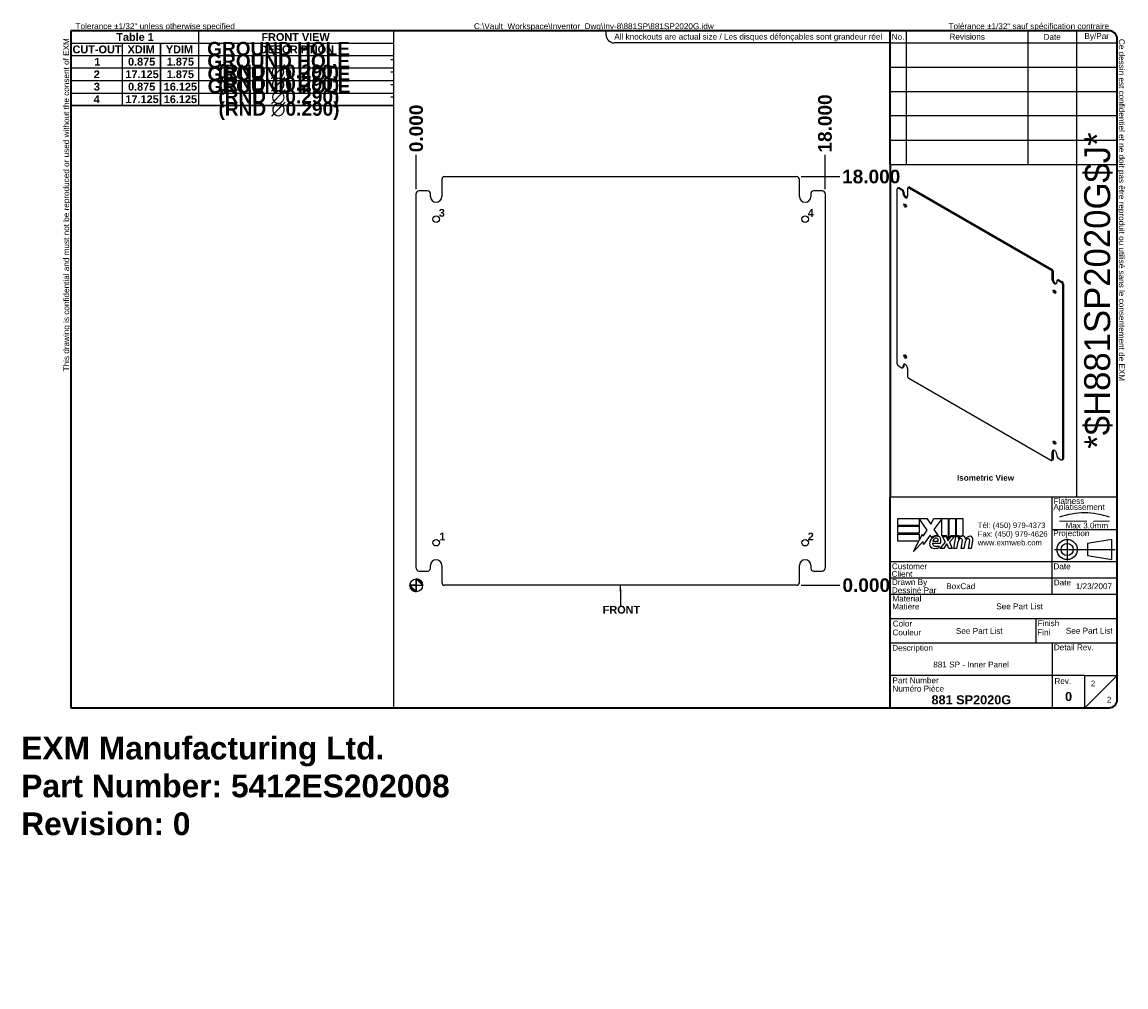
# Model space of a CAD drawing. Header units: inches. Extents: x 0 to 48.6, y -11 to 31.5.
import ezdxf
from ezdxf.enums import TextEntityAlignment as Align

# ---------------------------------------------------------------- set-up
doc = ezdxf.new("R2010")
doc.units = ezdxf.units.IN
doc.header["$LTSCALE"] = 5
doc.header["$MEASUREMENT"] = 0
doc.linetypes.add('CHAIN', pattern=[0.7087, 0.4724, -0.0591, 0.1181, -0.0591])
doc.linetypes.add('DASHED', pattern=[0.2067, 0.1654, -0.0413])
doc.layers.get('0').update_dxf_attribs({"lineweight": 25})
for name, color, linetype, lineweight in [('Centerline(ANSI)', 7, 'Continuous', 25), ('Dimensions(ANSI)', 7, 'Continuous', 25), ('Sketch Geometry(ANSI)', 7, 'Continuous', 25), ('Symbols(ANSI)', 7, 'Continuous', 25), ('Visible Edges(ANSI)', 7, 'Continuous', 25), ('Work Point(ANSI)', 7, 'Continuous', 25)]:
    doc.layers.add(name, color=color, linetype=linetype, lineweight=lineweight)
doc.styles.add('Current-ANSI', font='arial.ttf')
doc.styles.add('Dimension-ANSI', font='arialbd.ttf')
doc.styles.get("Standard").update_dxf_attribs({"font": 'arialbd.ttf'})
doc.styles.add('Text Style44', font='arialbd.ttf')
doc.styles.add('Text Style83', font='FRE3OF9X.TTF')
doc.dimstyles.new('INCH-ANSI', dxfattribs={"dimscale": 5, "dimtxt": 0.12, "dimasz": 0.098425, "dimexe": 0.04, "dimexo": 0.04, "dimgap": 0.031496, "dimtad": 0, "dimtih": 1, "dimtoh": 1, "dimdec": 3, "dimrnd": 1e-08, "dimzin": 0, "dimdsep": 46, "dimtxsty": 'Dimension-ANSI', "dimcen": 0.09, "dimdle": 0.312, "dimclrd": 179, "dimclre": 179, "dimclrt": 7, "dimadec": 1, "dimazin": 0, "dimtfac": 1, "dimtdec": 3, "dimtofl": 0, "dimtmove": 0, "dimatfit": 3, "dimfxl": 1, "dimtolj": 1, "dimtzin": 4, "dimlwd": 25, "dimlwe": 25, "dimarcsym": 0})
doc.dimstyles.new('INCH-ANSI-VERTICAL', dxfattribs={"dimscale": 5, "dimtxt": 0.12, "dimasz": 0.098425, "dimexe": 0.04, "dimexo": 0.04, "dimgap": 0.031496, "dimtad": 0, "dimtih": 1, "dimtoh": 1, "dimdec": 3, "dimrnd": 1e-08, "dimzin": 0, "dimdsep": 46, "dimtxsty": 'Dimension-ANSI', "dimcen": 0.09, "dimdle": 0.312, "dimclrd": 179, "dimclre": 179, "dimclrt": 7, "dimadec": 1, "dimazin": 0, "dimtfac": 1, "dimtdec": 3, "dimtofl": 0, "dimtmove": 0, "dimatfit": 3, "dimfxl": 1, "dimtolj": 1, "dimtzin": 4, "dimlwd": 25, "dimlwe": 25, "dimarcsym": 0})

# ---------------------------------------------------------------- blocks, each defined once
blk = doc.blocks.new('Origin Indicator Symbol1')
at = {"layer": 'Dimensions(ANSI)'}
h = blk.add_hatch(color=7, dxfattribs=at)
edge = h.paths.add_edge_path(flags=0)
edge.add_line((5.76, 2.243), (5.858, 2.144))
edge.add_arc((5.76, 2.144), 0.0984, 0, 90)
h = blk.add_hatch(color=7, dxfattribs=at)
edge = h.paths.add_edge_path(flags=0)
edge.add_line((5.76, 2.046), (5.661, 2.144))
edge.add_arc((5.76, 2.144), 0.0984, 180, 270)
at = {"layer": 'Dimensions(ANSI)', "color": 7, "linetype": 'Continuous'}
for p, q in [((5.76, 2.243), (5.858, 2.144)), ((5.76, 2.046), (5.661, 2.144))]:
    blk.add_line(p, q, dxfattribs=at)
at = {"layer": 'Dimensions(ANSI)', "color": 7, "linetype": 'Continuous', "flags": 128}
for points in [[(5.76, 2.144), (5.858, 2.144), (5.76, 2.243), (5.76, 2.144)], [(5.76, 2.144), (5.76, 2.243), (5.76, 2.046), (5.76, 2.144)], [(5.76, 2.144), (5.76, 2.046), (5.661, 2.144), (5.76, 2.144)], [(5.76, 2.144), (5.661, 2.144), (5.76, 2.144), (5.76, 2.144)]]:
    blk.add_lwpolyline(points, dxfattribs=at)
at = {"layer": 'Dimensions(ANSI)', "color": 7, "linetype": 'Continuous'}
blk.add_circle((5.76, 2.144), 0.0984, dxfattribs=at)
for start, end in [(0, 90), (180, 270)]:
    blk.add_arc((5.76, 2.144), 0.0984, start, end, dxfattribs=at)
at = {"layer": 'Dimensions(ANSI)', "color": 7}
for points in [[(5.76, 2.144), (5.858, 2.144), (5.76, 2.243), (5.76, 2.144)], [(5.76, 2.144), (5.76, 2.243), (5.76, 2.046), (5.76, 2.144)], [(5.76, 2.144), (5.76, 2.046), (5.661, 2.144), (5.76, 2.144)], [(5.76, 2.144), (5.661, 2.144), (5.76, 2.144)]]:
    blk.add_solid(points, dxfattribs=at)
blk = doc.blocks.new('Hole Table1')
at = {"layer": 'Symbols(ANSI)'}
for p, q in [((0.438, 9.541), (0.438, 10.692)), ((0.438, 10.692), (5.407, 10.692)), ((5.407, 10.692), (5.407, 9.541)), ((0.438, 10.501), (1.225, 10.501)), ((1.225, 10.501), (1.225, 10.311)), ((1.225, 10.501), (1.816, 10.501)), ((1.225, 10.501), (1.225, 10.311)), ((1.816, 10.501), (1.816, 10.311)), ((1.816, 10.501), (2.406, 10.501)), ((1.816, 10.501), (1.816, 10.311)), ((2.406, 10.501), (2.406, 10.311)), ((2.406, 10.501), (5.407, 10.501)), ((2.406, 10.501), (2.406, 10.311)), ((0.438, 10.311), (1.225, 10.311)), ((0.438, 10.311), (1.225, 10.311)), ((1.225, 10.311), (1.816, 10.311)), ((1.225, 10.311), (1.225, 10.119)), ((1.225, 10.311), (1.816, 10.311)), ((1.225, 10.311), (1.225, 10.119)), ((1.816, 10.311), (2.406, 10.311)), ((1.816, 10.311), (1.816, 10.119)), ((1.816, 10.311), (2.406, 10.311)), ((1.816, 10.311), (1.816, 10.119)), ((2.406, 10.311), (5.407, 10.311)), ((2.406, 10.311), (2.406, 10.119)), ((2.406, 10.311), (5.407, 10.311)), ((2.406, 10.311), (2.406, 10.119)), ((0.438, 10.119), (1.225, 10.119)), ((0.438, 10.119), (1.225, 10.119)), ((1.225, 10.119), (1.816, 10.119)), ((1.225, 10.119), (1.225, 9.926)), ((1.225, 10.119), (1.816, 10.119)), ((1.225, 10.119), (1.225, 9.926)), ((1.816, 10.119), (2.406, 10.119)), ((1.816, 10.119), (1.816, 9.926)), ((1.816, 10.119), (2.406, 10.119)), ((1.816, 10.119), (1.816, 9.926)), ((2.406, 10.119), (5.407, 10.119)), ((2.406, 10.119), (2.406, 9.926)), ((2.406, 10.119), (5.407, 10.119)), ((2.406, 10.119), (2.406, 9.926)), ((0.438, 9.926), (1.225, 9.926)), ((0.438, 9.926), (1.225, 9.926)), ((1.225, 9.926), (1.816, 9.926)), ((1.225, 9.926), (1.225, 9.733)), ((1.225, 9.926), (1.816, 9.926)), ((1.225, 9.926), (1.225, 9.733)), ((1.816, 9.926), (2.406, 9.926)), ((1.816, 9.926), (1.816, 9.733)), ((1.816, 9.926), (2.406, 9.926)), ((1.816, 9.926), (1.816, 9.733)), ((2.406, 9.926), (5.407, 9.926)), ((2.406, 9.926), (2.406, 9.733)), ((2.406, 9.926), (5.407, 9.926)), ((2.406, 9.926), (2.406, 9.733)), ((0.438, 9.733), (1.225, 9.733)), ((0.438, 9.733), (1.225, 9.733)), ((1.225, 9.733), (1.816, 9.733)), ((1.225, 9.733), (1.225, 9.541)), ((1.225, 9.733), (1.816, 9.733)), ((1.225, 9.733), (1.225, 9.541)), ((1.816, 9.733), (2.406, 9.733)), ((1.816, 9.733), (1.816, 9.541)), ((1.816, 9.733), (2.406, 9.733)), ((1.816, 9.733), (1.816, 9.541)), ((2.406, 9.733), (5.407, 9.733)), ((2.406, 9.733), (2.406, 9.541)), ((2.406, 9.733), (5.407, 9.733)), ((2.406, 9.733), (2.406, 9.541)), ((0.438, 9.541), (1.225, 9.541)), ((5.407, 9.541), (0.438, 9.541)), ((1.225, 9.541), (1.816, 9.541)), ((1.816, 9.541), (2.406, 9.541)), ((2.406, 9.541), (5.407, 9.541))]:
    blk.add_line(p, q, dxfattribs=at)
at = {"layer": 'Symbols(ANSI)', "color": 7, "char_height": 0.12, "attachment_point": 7, "line_spacing_factor": 0.25, "style": 'Dimension-ANSI'}
for s, insert in [('                                          FRONT VIEW', (1.418, 10.534)), ('CUT-OUT', (0.463, 10.344)), ('XDIM', (1.311, 10.346)), ('YDIM', (1.901, 10.346)), ('DESCRIPTION', (3.346, 10.344)), ('1', (0.799, 10.155)), ('0.875', (1.318, 10.154)), ('1.875', (1.915, 10.154)), ('-', (5.361, 10.204)), ('2', (0.79, 9.962)), ('17.125', (1.278, 9.961)), ('1.875', (1.915, 9.961)), ('-', (5.361, 10.011)), ('3', (0.792, 9.769)), ('0.875', (1.318, 9.769)), ('16.125', (1.869, 9.769)), ('-', (5.361, 9.818)), ('4', (0.788, 9.577)), ('17.125', (1.278, 9.576)), ('16.125', (1.869, 9.576)), ('-', (5.361, 9.626))]:
    blk.add_mtext(s, dxfattribs=dict(at, insert=insert))
blk = doc.blocks.new('Leader Text1')
at = {"layer": 'Symbols(ANSI)', "color": 7, "insert": (11.793, 7.824), "char_height": 0.12, "attachment_point": 7, "line_spacing_factor": 0.25, "style": 'Dimension-ANSI'}
blk.add_mtext('4', dxfattribs=at)
blk = doc.blocks.new('Leader Text2')
at = {"layer": 'Symbols(ANSI)', "color": 7, "insert": (6.116, 2.836), "char_height": 0.12, "attachment_point": 7, "line_spacing_factor": 0.25, "style": 'Dimension-ANSI'}
blk.add_mtext('1', dxfattribs=at)
blk = doc.blocks.new('Leader Text3')
at = {"layer": 'Symbols(ANSI)', "color": 7, "insert": (11.794, 2.836), "char_height": 0.12, "attachment_point": 7, "line_spacing_factor": 0.25, "style": 'Dimension-ANSI'}
blk.add_mtext('2', dxfattribs=at)
blk = doc.blocks.new('Leader Text4')
at = {"layer": 'Symbols(ANSI)', "color": 7, "insert": (6.108, 7.824), "char_height": 0.12, "attachment_point": 7, "line_spacing_factor": 0.25, "style": 'Dimension-ANSI'}
blk.add_mtext('3', dxfattribs=at)
blk = doc.blocks.new('Hole Table2')
at = {"layer": 'Symbols(ANSI)'}
for p, q in [((0.437, 9.541), (0.437, 10.692)), ((0.437, 10.692), (2.406, 10.692)), ((2.406, 10.692), (2.406, 9.541)), ((0.437, 10.501), (1.225, 10.501)), ((1.225, 10.501), (1.225, 10.311)), ((1.225, 10.501), (1.815, 10.501)), ((1.225, 10.501), (1.225, 10.311)), ((1.815, 10.501), (1.815, 10.311)), ((1.815, 10.501), (2.406, 10.501)), ((1.815, 10.501), (1.815, 10.311)), ((0.437, 10.311), (1.225, 10.311)), ((0.437, 10.311), (1.225, 10.311)), ((1.225, 10.311), (1.815, 10.311)), ((1.225, 10.311), (1.225, 10.119)), ((1.225, 10.311), (1.815, 10.311)), ((1.225, 10.311), (1.225, 10.119)), ((1.815, 10.311), (2.406, 10.311)), ((1.815, 10.311), (1.815, 10.119)), ((1.815, 10.311), (2.406, 10.311)), ((1.815, 10.311), (1.815, 10.119)), ((0.437, 10.119), (1.225, 10.119)), ((0.437, 10.119), (1.225, 10.119)), ((1.225, 10.119), (1.815, 10.119)), ((1.225, 10.119), (1.225, 9.926)), ((1.225, 10.119), (1.815, 10.119)), ((1.225, 10.119), (1.225, 9.926)), ((1.815, 10.119), (2.406, 10.119)), ((1.815, 10.119), (1.815, 9.926)), ((1.815, 10.119), (2.406, 10.119)), ((1.815, 10.119), (1.815, 9.926)), ((0.437, 9.926), (1.225, 9.926)), ((0.437, 9.926), (1.225, 9.926)), ((1.225, 9.926), (1.815, 9.926)), ((1.225, 9.926), (1.225, 9.733)), ((1.225, 9.926), (1.815, 9.926)), ((1.225, 9.926), (1.225, 9.733)), ((1.815, 9.926), (2.406, 9.926)), ((1.815, 9.926), (1.815, 9.733)), ((1.815, 9.926), (2.406, 9.926)), ((1.815, 9.926), (1.815, 9.733)), ((0.437, 9.733), (1.225, 9.733)), ((0.437, 9.733), (1.225, 9.733)), ((1.225, 9.733), (1.815, 9.733)), ((1.225, 9.733), (1.225, 9.541)), ((1.225, 9.733), (1.815, 9.733)), ((1.225, 9.733), (1.225, 9.541)), ((1.815, 9.733), (2.406, 9.733)), ((1.815, 9.733), (1.815, 9.541)), ((1.815, 9.733), (2.406, 9.733)), ((1.815, 9.733), (1.815, 9.541)), ((0.437, 9.541), (1.225, 9.541)), ((2.406, 9.541), (0.437, 9.541)), ((1.225, 9.541), (1.815, 9.541)), ((1.815, 9.541), (2.406, 9.541))]:
    blk.add_line(p, q, dxfattribs=at)
at = {"layer": 'Symbols(ANSI)', "color": 7, "char_height": 0.12, "attachment_point": 7, "line_spacing_factor": 0.25, "style": 'Dimension-ANSI'}
for s, insert in [('Table 1', (1.137, 10.535)), ('CUT-OUT', (0.462, 10.344)), ('XDIM', (1.311, 10.346)), ('YDIM', (1.901, 10.346)), ('1', (0.799, 10.155)), ('0.875', (1.318, 10.154)), ('1.875', (1.915, 10.154)), ('2', (0.789, 9.962)), ('17.125', (1.278, 9.961)), ('1.875', (1.915, 9.961)), ('3', (0.791, 9.769)), ('0.875', (1.318, 9.769)), ('16.125', (1.868, 9.769)), ('4', (0.788, 9.577)), ('17.125', (1.278, 9.576)), ('16.125', (1.868, 9.576))]:
    blk.add_mtext(s, dxfattribs=dict(at, insert=insert))
blk = doc.blocks.new('Leader Text5')
at = {"layer": 'Symbols(ANSI)', "color": 7, "insert": (11.793, 7.824), "char_height": 0.12, "attachment_point": 7, "line_spacing_factor": 0.25, "style": 'Dimension-ANSI'}
blk.add_mtext('4', dxfattribs=at)
blk = doc.blocks.new('Leader Text6')
at = {"layer": 'Symbols(ANSI)', "color": 7, "insert": (6.116, 2.836), "char_height": 0.12, "attachment_point": 7, "line_spacing_factor": 0.25, "style": 'Dimension-ANSI'}
blk.add_mtext('1', dxfattribs=at)
blk = doc.blocks.new('Leader Text7')
at = {"layer": 'Symbols(ANSI)', "color": 7, "insert": (11.794, 2.836), "char_height": 0.12, "attachment_point": 7, "line_spacing_factor": 0.25, "style": 'Dimension-ANSI'}
blk.add_mtext('2', dxfattribs=at)
blk = doc.blocks.new('Leader Text8')
at = {"layer": 'Symbols(ANSI)', "color": 7, "insert": (6.108, 7.824), "char_height": 0.12, "attachment_point": 7, "line_spacing_factor": 0.25, "style": 'Dimension-ANSI'}
blk.add_mtext('3', dxfattribs=at)
blk = doc.blocks.new('Datum Identifier4')
at = {"layer": 'Symbols(ANSI)', "color": 7, "linetype": 'Continuous', "lineweight": 25}
for p, q in [((8.91, 2.046), (8.91, 2.144)), ((8.91, 2.046), (8.91, 2.085)), ((8.91, 2.085), (8.91, 1.829))]:
    blk.add_line(p, q, dxfattribs=at)
at = {"layer": 'Symbols(ANSI)', "color": 7, "insert": (8.634, 1.705), "char_height": 0.12, "attachment_point": 7, "line_spacing_factor": 0.25, "style": 'Dimension-ANSI'}
blk.add_mtext('FRONT', dxfattribs=at)
blk = doc.blocks.new('*D20')
at = {"layer": 'Defpoints', "color": 0, "linetype": 'Continuous', "transparency": 16777216}
for p in [(17.394, 25.626), (17.394, 23.922), (17.394, 23.922)]:
    blk.add_point(p, dxfattribs=at)
at = {"layer": 'Dimensions(ANSI)', "color": 179, "linetype": 'Continuous', "lineweight": 25, "transparency": 16777216}
blk.add_line((17.394, 24.122), (17.394, 25.626), dxfattribs=at)
at = {"layer": 'Dimensions(ANSI)', "color": 7, "linetype": 'Continuous', "lineweight": 25, "transparency": 16777216, "insert": (17.394, 26.794), "char_height": 0.6, "attachment_point": 5, "rotation": 90, "style": 'Dimension-ANSI'}
blk.add_mtext('\\A1;0.000', dxfattribs=at)
blk = doc.blocks.new('*D21')
at = {"layer": 'Defpoints', "color": 0, "linetype": 'Continuous', "transparency": 16777216}
for p in [(35.394, 25.626), (17.394, 23.922), (35.394, 23.922)]:
    blk.add_point(p, dxfattribs=at)
at = {"layer": 'Dimensions(ANSI)', "color": 179, "linetype": 'Continuous', "lineweight": 25, "transparency": 16777216}
blk.add_line((35.394, 24.122), (35.394, 25.626), dxfattribs=at)
at = {"layer": 'Dimensions(ANSI)', "color": 7, "linetype": 'Continuous', "lineweight": 25, "transparency": 16777216, "insert": (35.394, 27.012), "char_height": 0.6, "attachment_point": 5, "rotation": 90, "style": 'Dimension-ANSI'}
blk.add_mtext('\\A1;18.000', dxfattribs=at)
blk = doc.blocks.new('*D22')
at = {"layer": 'Defpoints', "color": 0, "linetype": 'Continuous', "transparency": 16777216}
for p in [(34.144, 6.672), (34.144, 6.672), (36.042, 6.672)]:
    blk.add_point(p, dxfattribs=at)
at = {"layer": 'Dimensions(ANSI)', "color": 179, "linetype": 'Continuous', "lineweight": 25, "transparency": 16777216}
blk.add_line((34.344, 6.672), (36.042, 6.672), dxfattribs=at)
at = {"layer": 'Dimensions(ANSI)', "color": 7, "linetype": 'Continuous', "lineweight": 25, "transparency": 16777216, "insert": (37.21, 6.672), "char_height": 0.6, "attachment_point": 5, "style": 'Dimension-ANSI'}
blk.add_mtext('\\A1;0.000', dxfattribs=at)
blk = doc.blocks.new('*D23')
at = {"layer": 'Defpoints', "color": 0, "linetype": 'Continuous', "transparency": 16777216}
for p in [(34.144, 24.672), (36.042, 24.672), (34.144, 6.672)]:
    blk.add_point(p, dxfattribs=at)
at = {"layer": 'Dimensions(ANSI)', "color": 179, "linetype": 'Continuous', "lineweight": 25, "transparency": 16777216}
blk.add_line((34.344, 24.672), (36.042, 24.672), dxfattribs=at)
at = {"layer": 'Dimensions(ANSI)', "color": 7, "linetype": 'Continuous', "lineweight": 25, "transparency": 16777216, "insert": (37.428, 24.672), "char_height": 0.6, "attachment_point": 5, "style": 'Dimension-ANSI'}
blk.add_mtext('\\A1;18.000', dxfattribs=at)
blk = doc.blocks.new('Borders EXM - B (Inch) - B')
at = {"layer": 'Sketch Geometry(ANSI)', "linetype": 'Continuous', "lineweight": 35}
for p, q in [((16.438, 10.692), (0.437, 10.692)), ((0.437, 10.692), (0.437, 0.255)), ((16.562, 0.38), (16.562, 10.567)), ((0.437, 0.255), (16.438, 0.255))]:
    blk.add_line(p, q, dxfattribs=at)
at = {"layer": 'Sketch Geometry(ANSI)'}
for p, q in [((5.407, 10.692), (5.407, 0.255)), ((8.688, 10.63), (8.688, 10.692)), ((13.062, 10.692), (13.062, 10.505)), ((13.062, 10.505), (8.812, 10.505))]:
    blk.add_line(p, q, dxfattribs=at)
blk.add_arc((8.812, 10.63), 0.125, 180, 270, dxfattribs=at)
at = {"layer": 'Sketch Geometry(ANSI)', "linetype": 'Continuous', "lineweight": 35}
for centre, start, end in [((16.438, 10.567), 0, 90), ((16.438, 0.38), 270, 0)]:
    blk.add_arc(centre, 0.125, start, end, dxfattribs=at)
at = {"layer": 'Symbols(ANSI)', "color": 7, "char_height": 0.09, "style": 'Current-ANSI'}
for s, insert, attachment_point in [('Tolerance ±1/32" unless otherwise specified', (0.509, 10.692), 7), ('Tolérance ±1/32" sauf spécification contraire', (13.963, 10.692), 7), ('All knockouts are actual size / Les disques défonçables sont grandeur réel', (8.812, 10.647), 1)]:
    blk.add_mtext(s, dxfattribs=dict(at, insert=insert, attachment_point=attachment_point))
at = {"layer": 'Symbols(ANSI)', "color": 7, "char_height": 0.09, "attachment_point": 7, "style": 'Current-ANSI'}
for s, insert, rotation in [('This drawing is confidential and must not be reproduced or used without the consent of EXM', (0.437, 5.442), 90), ('Ce dessin est confidentiel et ne doit pas être reproduit ou utilisé sans le consentement de EXM', (16.562, 10.567), 270)]:
    blk.add_mtext(s, dxfattribs=dict(at, insert=insert, rotation=rotation))
at = {"layer": 'Symbols(ANSI)', "color": 7, "style": 'Current-ANSI'}
blk.add_attdef('FILENAME_AND_PATH_001', (6.649, 10.718), '', height=0.09, dxfattribs=at)
blk = doc.blocks.new('Title Blocks EXM - ANSI B')
for p, q in [((13.372, 3.063), (13.372, 3.17)), ((13.372, 3.17), (13.818, 3.17)), ((13.701, 3.063), (13.372, 3.063)), ((13.824, 2.989), (13.701, 3.168)), ((13.701, 3.168), (13.701, 3.063)), ((13.818, 3.17), (13.877, 3.083)), ((13.877, 3.083), (13.923, 3.17)), ((13.923, 3.17), (14.146, 3.17)), ((14.046, 3.166), (13.924, 3.002)), ((14.046, 2.9), (14.046, 3.166)), ((14.146, 3.17), (14.146, 2.842)), ((14.16, 3.17), (14.259, 3.17)), ((14.16, 2.866), (14.16, 3.17)), ((14.259, 3.17), (14.259, 2.9)), ((14.273, 3.17), (14.372, 3.17)), ((14.273, 2.9), (14.273, 3.17)), ((14.372, 3.17), (14.372, 2.905)), ((13.372, 3.049), (13.701, 3.049)), ((13.372, 2.942), (13.372, 3.049)), ((13.701, 2.942), (13.372, 2.942)), ((13.372, 2.82), (13.372, 2.927)), ((13.372, 2.927), (13.701, 2.927)), ((13.701, 3.049), (13.701, 2.942)), ((13.701, 2.831), (13.752, 2.929)), ((13.701, 2.927), (13.701, 2.831)), ((13.752, 2.929), (13.758, 2.895)), ((13.758, 2.895), (13.824, 2.989)), ((13.87, 2.914), (13.765, 2.768)), ((13.893, 2.876), (13.87, 2.914)), ((13.924, 3.002), (13.993, 2.903)), ((14.121, 2.9), (14.046, 2.9)), ((14.146, 2.842), (14.121, 2.9)), ((14.185, 2.9), (14.16, 2.866)), ((14.259, 2.9), (14.185, 2.9)), ((14.314, 2.9), (14.273, 2.9)), ((14.312, 2.88), (14.314, 2.9)), ((13.695, 2.82), (13.372, 2.82)), ((13.612, 2.661), (13.695, 2.82)), ((13.758, 2.815), (13.612, 2.661)), ((13.765, 2.768), (13.758, 2.815)), ((13.905, 2.788), (14.027, 2.788)), ((13.91, 2.818), (13.99, 2.818)), ((14.005, 2.718), (14.005, 2.748)), ((14.023, 2.709), (14.105, 2.802)), ((14.059, 2.891), (14.113, 2.891)), ((14.105, 2.802), (14.059, 2.891)), ((14.122, 2.774), (14.077, 2.709)), ((14.113, 2.891), (14.139, 2.83)), ((14.13, 2.774), (14.122, 2.774)), ((14.155, 2.709), (14.13, 2.774)), ((14.139, 2.83), (14.146, 2.83)), ((14.146, 2.83), (14.19, 2.891)), ((14.245, 2.891), (14.164, 2.803)), ((14.164, 2.803), (14.209, 2.709)), ((14.19, 2.891), (14.245, 2.891)), ((14.232, 2.709), (14.264, 2.891)), ((14.264, 2.891), (14.302, 2.891)), ((14.289, 2.784), (14.276, 2.709)), ((14.302, 2.891), (14.299, 2.859)), ((14.299, 2.859), (14.309, 2.859)), ((14.345, 2.709), (14.365, 2.824)), ((14.402, 2.784), (14.389, 2.709)), ((14.457, 2.709), (14.477, 2.824)), ((14.523, 2.823), (14.501, 2.709)), ((14.077, 2.709), (14.023, 2.709)), ((14.209, 2.709), (14.155, 2.709)), ((14.276, 2.709), (14.232, 2.709)), ((14.389, 2.709), (14.345, 2.709)), ((14.501, 2.709), (14.457, 2.709))]:
    blk.add_line(p, q)
for centre, radius, start, end in [((13.968, 2.796), 0.11, 77.079, 133.1785), ((13.968, 2.796), 0.0996, 80.4085, 134.1684), ((13.981, 2.843), 0.0507, 23.8445, 85.0802), ((14.376, 2.816), 0.08, 89.4776, 147.4114), ((14.37, 2.825), 0.08, 88.7952, 136.5849), ((14.377, 2.862), 0.0338, 16.9928, 89.4776), ((14.486, 2.814), 0.0819, 89.6788, 153.9508), ((14.487, 2.861), 0.035, 18.4748, 89.6788), ((13.991, 2.772), 0.133, 134.1684, 176.5646), ((13.925, 2.776), 0.0658, 176.5646, 261.5605), ((13.936, 2.779), 0.032, 163.5261, 244.6784), ((13.965, 2.811), 0.056, 109.3797, 172.9975), ((13.966, 2.842), 0.102, 244.6784, 292.5609), ((13.959, 2.83), 0.0365, 51.1652, 109.3797), ((13.962, 2.833), 0.0318, 331.4547, 51.1652), ((13.941, 2.826), 0.094, 336.1555, 23.8445), ((14.442, 2.757), 0.155, 147.5992, 170), ((14.346, 2.818), 0.042, 96.03, 147.5992), ((14.344, 2.839), 0.02, 23.5571, 96.03), ((14.325, 2.831), 0.041, 350, 23.5571), ((14.555, 2.759), 0.155, 148.5584, 170.8257), ((14.317, 2.844), 0.096, 3.6169, 16.9928), ((14.458, 2.818), 0.042, 96.1027, 147.6083), ((14.456, 2.839), 0.02, 23.5487, 96.1027), ((14.437, 2.831), 0.041, 349.9922, 23.5487), ((14.429, 2.842), 0.096, 349, 18.4748), ((13.945, 2.911), 0.202, 261.5605, 287.3343)]:
    blk.add_arc(centre, radius, start, end)
at = {"layer": 'Centerline(ANSI)', "linetype": 'DASHED', "lineweight": 18, "ltscale": 0.507983}
blk.add_line((15.861, 3.128), (16.632, 3.128), dxfattribs=at)
at = {"layer": 'Centerline(ANSI)', "linetype": 'CHAIN', "ltscale": 0.185148}
blk.add_line((15.979, 2.855), (15.979, 2.521), dxfattribs=at)
at = {"layer": 'Centerline(ANSI)', "linetype": 'CHAIN', "ltscale": 0.437897}
blk.add_line((15.786, 2.691), (16.717, 2.691), dxfattribs=at)
at = {"layer": 'Sketch Geometry(ANSI)'}
for p, q in [((13.25, 10.687), (16.625, 10.687)), ((13.5, 10.687), (13.5, 8.625)), ((15.375, 10.687), (15.375, 8.625)), ((16.125, 10.687), (16.125, 3.5)), ((16.75, 10.562), (16.75, 0.375)), ((13.25, 10.5), (16.75, 10.5)), ((13.25, 10.125), (16.75, 10.125)), ((13.25, 9.75), (16.75, 9.75)), ((16.75, 9.375), (13.25, 9.375)), ((13.25, 9), (16.75, 9)), ((16.75, 9), (16.75, 8.625)), ((13.25, 8.625), (16.75, 8.625)), ((16.75, 3.5), (13.25, 3.5)), ((15.75, 2), (15.75, 3.5)), ((15.75, 3), (16.75, 3)), ((16.669, 2.847), (16.294, 2.785)), ((16.294, 2.785), (16.294, 2.598)), ((16.669, 2.535), (16.669, 2.847)), ((16.294, 2.598), (16.669, 2.535)), ((16.75, 2.5), (13.25, 2.5)), ((16.75, 2.25), (13.25, 2.25)), ((16.75, 2), (13.25, 2)), ((13.25, 1.629), (16.75, 1.629)), ((15.499, 1.629), (15.499, 1.25)), ((13.25, 1.25), (16.75, 1.25)), ((15.75, 1.25), (15.75, 0.75)), ((15.75, 0.75), (13.25, 0.75)), ((16.25, 0.75), (15.75, 0.75)), ((15.75, 0.75), (15.75, 0.25)), ((16.25, 0.25), (16.25, 0.75)), ((16.25, 0.75), (16.75, 0.75)), ((16.25, 0.25), (16.75, 0.75)), ((16.625, 0.25), (13.25, 0.25))]:
    blk.add_line(p, q, dxfattribs=at)
at = {"layer": 'Sketch Geometry(ANSI)', "linetype": 'Continuous', "lineweight": 35}
for p, q in [((13.25, 8.625), (13.25, 10.687)), ((13.25, 8.625), (13.25, 3.5)), ((13.25, 0.25), (13.25, 3.5))]:
    blk.add_line(p, q, dxfattribs=at)
at = {"layer": 'Sketch Geometry(ANSI)'}
for radius in [0.156, 0.0935]:
    blk.add_circle((15.979, 2.691), radius, dxfattribs=at)
for centre, radius, start, end in [((16.625, 10.562), 0.125, 0, 90), ((16.247, 2.112), 1.143, 70.2973, 109.7027), ((16.625, 0.375), 0.125, 270, 0)]:
    blk.add_arc(centre, radius, start, end, dxfattribs=at)
at = {"layer": 'Symbols(ANSI)', "color": 7, "char_height": 0.09, "style": 'Current-ANSI'}
for s, insert, width, attachment_point in [('No.', (13.373, 10.595), 0.25039, 5), ('Revisions', (14.439, 10.596), 1.87331, 5), ('Date', (15.749, 10.593), 0.75135, 5), ('By/Par', (16.435, 10.594), 0.62202, 5), ('Date', (15.773, 2.136), 0.26554, 7), ('Rev.', (15.783, 0.618), 0.25854, 7)]:
    blk.add_mtext(s, dxfattribs=dict(at, insert=insert, width=width, attachment_point=attachment_point))
for s, insert, attachment_point in [('\\fArial|b1|i0;\\H0.0900;Isometric View', (14.281, 3.842), 1), ('Flatness', (15.77, 3.393), 7), ('Aplatissement', (15.768, 3.275), 7), ('Max 3.0mm', (15.954, 3.015), 7), ('Projection', (15.764, 2.87), 7), ('Client', (13.273, 2.269), 7), ('Customer', (13.278, 2.386), 7), ('Date', (15.768, 2.385), 7), ('Drawn By', (13.278, 2.117), 7), ('Dessiné Par', (13.278, 2.016), 7), ('Matière', (13.284, 1.766), 7), ('Material', (13.286, 1.889), 7), ('Color', (13.291, 1.503), 7), ('Finish', (15.523, 1.508), 7), ('Couleur', (13.287, 1.366), 7), ('Fini', (15.518, 1.37), 7), ('Description', (13.283, 1.103), 7), ('Detail Rev.', (15.774, 1.137), 7), ('Part Number', (13.287, 0.627), 7), ('Numéro Pièce', (13.286, 0.5), 7)]:
    blk.add_mtext(s, dxfattribs=dict(at, insert=insert, attachment_point=attachment_point))
at = {"layer": 'Symbols(ANSI)', "color": 7, "insert": (14.602, 3.107), "char_height": 0.085, "attachment_point": 1, "line_spacing_factor": 0.944221, "style": 'Current-ANSI'}
blk.add_mtext('\\fArial|b0|i0;\\H0.0850;Tél: (450) 979-4373\\PFax: (450) 979-4626\\Pwww.exmweb.com', dxfattribs=at)
at = {"layer": 'Symbols(ANSI)', "color": 7, "style": 'Current-ANSI'}
for tag, p in [('REV1', (13.375, 10.313)), ('REV1DATE', (15.75, 10.31)), ('REV1BY', (16.437, 10.313)), ('REV2', (13.373, 9.938)), ('REV2DATE', (15.747, 9.941)), ('REV2BY', (16.437, 9.938)), ('REV3', (13.374, 9.563)), ('REV3DATE', (15.752, 9.563)), ('REV3BY', (16.437, 9.564)), ('REV4', (13.377, 9.188)), ('REV4DATE', (15.752, 9.188)), ('REV4BY', (16.441, 9.188)), ('REV5', (13.373, 8.813)), ('REV5DATE', (15.752, 8.813)), ('REV5BY', (16.438, 8.811)), ('MFG_APPROVED_DATE', (16.393, 2.374)), ('DETAIL_REV', (16.249, 0.926))]:
    blk.add_attdef(tag, text='', height=0.09, dxfattribs=at).set_placement(p, align=Align.MIDDLE_CENTER)
for tag, p in [('REV1DESC', (13.526, 10.31)), ('REV2DESC', (13.525, 9.937)), ('REV3DESC', (13.528, 9.564)), ('REV4DESC', (13.533, 9.19)), ('REV5DESC', (13.532, 8.811)), ('COMPANY', (14.12, 2.375))]:
    blk.add_attdef(tag, text='', height=0.09, dxfattribs=at).set_placement(p, align=Align.MIDDLE_LEFT)
at = {"layer": 'Symbols(ANSI)', "color": 7, "style": 'Text Style83'}
blk.add_attdef('BARCODE_001', (16.642, 4.244), '', height=0.4, rotation=90, dxfattribs=at)
at = {"layer": 'Symbols(ANSI)', "color": 7}
for tag, p, height, style in [('AUTHOR_001', (14.116, 2.08), 0.09, 'Current-ANSI'), ('IDW_DATE_001', (16.112, 2.08), 0.09, 'Current-ANSI'), ('MATERIEL_001', (14.887, 1.769), 0.09, 'Current-ANSI'), ('COLOR_001', (14.265, 1.391), 0.09, 'Current-ANSI'), ('FINISH_001', (15.959, 1.394), 0.09, 'Current-ANSI'), ('IDW_DESC_001', (13.916, 0.873), 0.09, 'Current-ANSI'), ('Sheet_Number_001', (16.343, 0.58), 0.09, 'Current-ANSI'), ('IDW_NAME_001', (13.888, 0.304), 0.14, 'Text Style44'), ('IDW_REV_001', (15.947, 0.355), 0.14, 'Text Style44'), ('Number_of_sheets_001', (16.591, 0.33), 0.09, 'Current-ANSI')]:
    blk.add_attdef(tag, p, '', height=height, dxfattribs=dict(at, style=style))

msp = doc.modelspace()

# ---------------------------------------------------------------- linework, layer by layer
at = {"layer": 'Visible Edges(ANSI)'}
for p, q in [((18.5189, 24.547), (18.5189, 23.797)), ((18.6439, 24.672), (34.1439, 24.672)), ((34.2689, 23.797), (34.2689, 24.547)), ((17.3939, 7.422), (17.3939, 23.922)), ((17.8939, 24.047), (17.5189, 24.047)), ((18.0189, 23.797), (18.0189, 23.922)), ((34.7689, 23.922), (34.7689, 23.797)), ((35.2689, 24.047), (34.8939, 24.047)), ((35.3939, 23.922), (35.3939, 7.422)), ((38.5776, 16.428), (38.5776, 24.1264)), ((38.5923, 24.1591), (38.6348, 24.1836)), ((38.7796, 24.0681), (38.6281, 24.1555)), ((38.6705, 24.18), (38.822, 24.0926)), ((38.8301, 23.9223), (38.8301, 23.9806)), ((38.8725, 24.0051), (38.8725, 23.9468)), ((39.0321, 24.1555), (39.0321, 23.8056)), ((39.0893, 24.2127), (39.0469, 24.1882)), ((39.0826, 24.1847), (45.3456, 20.5688)), ((39.1251, 24.2092), (45.388, 20.5933)), ((45.3961, 20.1314), (45.3961, 20.4813)), ((45.4385, 20.5058), (45.4385, 20.1559)), ((45.5981, 20.0731), (45.5981, 20.0147)), ((45.6129, 20.1058), (45.6553, 20.1303)), ((45.8001, 20.0147), (45.6486, 20.1022)), ((45.691, 20.1267), (45.8426, 20.0392)), ((45.8931, 19.9518), (45.8931, 12.2534)), ((45.8506, 19.9273), (45.8506, 12.2289)), ((38.6281, 16.3405), (38.7796, 16.253)), ((38.8153, 16.2495), (38.8577, 16.274)), ((38.8301, 16.2822), (38.8301, 16.3405)), ((38.8725, 16.365), (38.8725, 16.3067)), ((39.0321, 16.2239), (39.0321, 15.8739)), ((45.3456, 12.1705), (39.0826, 15.7865)), ((45.4237, 12.1915), (45.3813, 12.167)), ((45.3961, 12.1997), (45.3961, 12.5496)), ((45.4385, 12.5741), (45.4385, 12.2242)), ((45.5981, 12.433), (45.5981, 12.3747)), ((45.6486, 12.2872), (45.8001, 12.1997)), ((45.8359, 12.1962), (45.8783, 12.2207)), ((17.5189, 7.297), (17.8939, 7.297)), ((18.0189, 7.422), (18.0189, 7.547)), ((18.5189, 7.547), (18.5189, 6.797)), ((34.2689, 6.797), (34.2689, 7.547)), ((34.7689, 7.547), (34.7689, 7.422)), ((34.8939, 7.297), (35.2689, 7.297)), ((34.1439, 6.672), (18.6439, 6.672))]:
    msp.add_line(p, q, dxfattribs=at)
for centre in [(18.2689, 22.797), (34.5189, 22.797), (18.2689, 8.547), (34.5189, 8.547)]:
    msp.add_circle(centre, 0.145, dxfattribs=at)
for centre, radius, start, end in [((18.6439, 24.547), 0.125, 90, 180), ((34.1439, 24.547), 0.125, 0, 90), ((17.5189, 23.922), 0.125, 90, 180), ((17.8939, 23.922), 0.125, 0, 90), ((34.8939, 23.922), 0.125, 90, 180), ((35.2689, 23.922), 0.125, 0, 90), ((18.2689, 23.797), 0.25, 180, 0), ((34.5189, 23.797), 0.25, 180, 0), ((18.2689, 7.547), 0.25, 0, 180), ((34.5189, 7.547), 0.25, 0, 180), ((17.5189, 7.422), 0.125, 180, 270), ((17.8939, 7.422), 0.125, 270, 0), ((34.8939, 7.422), 0.125, 180, 270), ((35.2689, 7.422), 0.125, 270, 0), ((18.6439, 6.797), 0.125, 180, 270), ((34.1439, 6.797), 0.125, 270, 0)]:
    msp.add_arc(centre, radius, start, end, dxfattribs=at)
for centre, major_axis, start_param, end_param in [((38.6281, 24.0972), (-0.0357, 0.0619), 5.4977871, 7.0685835), ((38.6705, 24.1217), (-0.0357, 0.0619), 5.4977871, 6.2831853), ((38.7796, 24.0097), (0.0357, -0.0619), 0.7853982, 2.3561945), ((38.822, 24.0342), (-0.0357, 0.0619), 3.9269908, 5.4977871), ((38.9311, 23.8639), (0.0714, -0.1237), 3.9269908, 7.0685835), ((38.9735, 23.8884), (0.0714, -0.1237), 3.9269908, 5.9816518), ((39.0826, 24.1264), (-0.0357, 0.0619), 5.4977871, 7.0685835), ((39.1251, 24.1509), (-0.0357, 0.0619), 5.4977871, 6.2831853), ((38.9735, 23.4219), (0.0414, -0.0718), 3.679154, 5.7456239), ((45.3456, 20.5105), (0.0357, -0.0619), 0.7853982, 2.3561945), ((45.388, 20.535), (-0.0357, 0.0619), 3.9269908, 5.4977871), ((45.4971, 20.0731), (0.0714, -0.1237), 3.9269908, 7.0685835), ((45.5395, 20.0976), (0.0714, -0.1237), 3.9269908, 5.9816518), ((45.6486, 20.0439), (-0.0357, 0.0619), 5.4977871, 7.0685835), ((45.691, 20.0684), (-0.0357, 0.0619), 5.4977871, 6.2831853), ((45.8001, 19.9564), (0.0357, -0.0619), 0.7853982, 2.3561945), ((45.8426, 19.9809), (-0.0357, 0.0619), 3.9269908, 5.4977871), ((45.5395, 19.631), (0.0414, -0.0718), 3.679154, 5.7456239), ((38.9735, 16.7732), (0.0414, -0.0718), 3.679154, 5.7456239), ((38.6281, 16.3988), (-0.0357, 0.0619), 0.7853982, 2.3561945), ((38.7796, 16.3113), (0.0357, -0.0619), 5.4977871, 7.0685835), ((38.9311, 16.2822), (-0.0714, 0.1237), 3.9269908, 7.0685835), ((38.822, 16.3358), (0.0357, -0.0619), 0, 0.7853982), ((38.9735, 16.3067), (-0.0714, 0.1237), 0.3015335, 0.7853982), ((39.0826, 15.8448), (-0.0357, 0.0619), 0.7853982, 2.3561945), ((45.5395, 12.9824), (0.0414, -0.0718), 3.679154, 5.7456239), ((45.3456, 12.2289), (0.0357, -0.0619), 5.4977871, 7.0685835), ((45.4971, 12.4913), (-0.0714, 0.1237), 3.9269908, 7.0685835), ((45.388, 12.2534), (0.0357, -0.0619), 0, 0.7853982), ((45.5395, 12.5158), (-0.0714, 0.1237), 0.3015335, 0.7853982), ((45.6486, 12.3455), (-0.0357, 0.0619), 0.7853982, 2.3561945), ((45.8001, 12.258), (0.0357, -0.0619), 5.4977871, 7.0685835), ((45.8426, 12.2825), (0.0357, -0.0619), 0, 0.7853982)]:
    msp.add_ellipse(centre, major_axis=major_axis, ratio=0.5773503, start_param=start_param, end_param=end_param, dxfattribs=at)
for centre in [(38.9311, 23.3974), (45.4971, 19.6065), (38.9311, 16.7488), (45.4971, 12.9579)]:
    msp.add_ellipse(centre, major_axis=(0.0414, -0.0718), ratio=0.5773503, dxfattribs=at)
at = {"layer": 'Work Point(ANSI)', "linetype": 'CHAIN', "ltscale": 0.000455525}
for p, q in [((18.2703, 23.797), (18.2675, 23.797)), ((18.2689, 23.7984), (18.2689, 23.7955)), ((34.5203, 23.797), (34.5175, 23.797)), ((34.5189, 23.7984), (34.5189, 23.7955)), ((18.2703, 7.547), (18.2675, 7.547)), ((18.2703, 7.547), (18.2675, 7.547)), ((18.2689, 7.5484), (18.2689, 7.5455)), ((18.2689, 7.5484), (18.2689, 7.5455)), ((34.5203, 7.547), (34.5175, 7.547)), ((34.5203, 7.547), (34.5175, 7.547)), ((34.5189, 7.5484), (34.5189, 7.5455)), ((34.5189, 7.5484), (34.5189, 7.5455)), ((17.3953, 6.672), (17.3925, 6.672)), ((17.3939, 6.6734), (17.3939, 6.6705))]:
    msp.add_line(p, q, dxfattribs=at)

# ---------------------------------------------------------------- block references
at = {"xscale": 2.857142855, "yscale": 2.857142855, "zscale": 2.857142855}
for name, p, values in [('Borders EXM - B (Inch) - B', (0.9375, 0.5454), {'FILENAME_AND_PATH_001': 'C:\\Vault_Workspace\\Inventor_Dwg\\Inv-8\\881SP\\881SP2020G.idw'}), ('Title Blocks EXM - ANSI B', (0.4018, 0.5584), {'COLOR_001': 'See Part List', 'AUTHOR_001': 'BoxCad', 'IDW_DATE_001': '1/23/2007', 'IDW_REV_001': '0', 'Sheet_Number_001': '2', 'Number_of_sheets_001': '2', 'IDW_DESC_001': '881 SP - Inner Panel', 'IDW_NAME_001': '881 SP2020G', 'BARCODE_001': '*$H881SP2020G$J*', 'FINISH_001': 'See Part List', 'MATERIEL_001': 'See Part List'})]:
    msp.add_blockref(name, p, dxfattribs=at).add_auto_attribs(values)
at = {"layer": 'Dimensions(ANSI)', "xscale": 2.857142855, "yscale": 2.857142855, "zscale": 2.857142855}
msp.add_blockref('Origin Indicator Symbol1', (0.9375, 0.5454), dxfattribs=at)
at = {"layer": 'Symbols(ANSI)', "xscale": 2.857142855, "yscale": 2.857142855, "zscale": 2.857142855}
for name in ['Hole Table2', 'Hole Table1', 'Leader Text4', 'Leader Text8', 'Leader Text1', 'Leader Text5', 'Leader Text2', 'Leader Text6', 'Leader Text3', 'Leader Text7', 'Datum Identifier4']:
    msp.add_blockref(name, (0.9375, 0.5454), dxfattribs=at)

# ---------------------------------------------------------------- texts
at = {"insert": (0, 0), "char_height": 1, "attachment_point": 1}
msp.add_mtext_dynamic_manual_height_columns('EXM Manufacturing Ltd.\\PPart Number: 5412ES202008\\PRevision: 0', width=6.990976, gutter_width=1, heights=[0], dxfattribs=at).dxf.set("width", 100)
at = {"layer": 'Symbols(ANSI)', "color": 7, "char_height": 0.342857, "width": 6.796541, "attachment_point": 5, "style": 'Dimension-ANSI'}
for insert in [(11.3311, 29.7155), (11.3377, 29.1686), (11.3446, 28.609), (11.3516, 28.0633)]:
    msp.add_mtext('{\\fArial|b1|i0;\\H0.6000;GROUND HOLE (RND \\fAIGDT|b0|i0;\\H0.6000;n\\fArial|b1|i0;\\H0.6000;0.290)}', dxfattribs=dict(at, insert=insert))

# ---------------------------------------------------------------- dimensions: what is measured, and where the dimension line sits
at = {"layer": 'Dimensions(ANSI)', "color": 179, "linetype": 'Continuous', "lineweight": 25, "true_color": 0x262658}
for feature_location, offset, dtype, origin, dimstyle, override, picture, middle in [((35.3939, 23.922), (0, 1.7045), 1, (17.3939, 23.922), 'INCH-ANSI-VERTICAL', {"dimgap": 0.031496, "dimtad": 0, "dimdec": 3, "dimlfac": 1, "dimtol": 0, "dimlim": 0, "dimtp": 0, "dimtm": 0, "dimtdec": 3}, '*D21', (35.3939, 27.012)), ((17.393888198, 23.9219731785), (0, 1.7044838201), 1, (17.393888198, 23.9219731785), 'INCH-ANSI-VERTICAL', {"dimgap": 0.031496, "dimtad": 0, "dimdec": 3, "dimlfac": 0.571429, "dimtol": 0, "dimlim": 0, "dimtp": 0, "dimtm": 0, "dimtdec": 3}, '*D20', (17.393888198, 26.7944421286)), ((34.1439, 24.672), (1.8985, 0), 0, (34.1439, 6.672), 'INCH-ANSI', {"dimgap": 0.031496, "dimtad": 0, "dimdec": 3, "dimlfac": 1, "dimtol": 0, "dimlim": 0, "dimtp": 0, "dimtm": 0, "dimtdec": 3}, '*D23', (37.4279, 24.672)), ((34.1438881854, 6.6719731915), (1.8984683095, 0), 0, (34.1438881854, 6.6719731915), 'INCH-ANSI', {"dimgap": 0.031496, "dimtad": 0, "dimdec": 3, "dimlfac": 0.571429, "dimtol": 0, "dimlim": 0, "dimtp": 0, "dimtm": 0, "dimtdec": 3}, '*D22', (37.2103416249, 6.6719731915))]:
    dim = msp.add_ordinate_dim(feature_location=feature_location, offset=offset, dtype=dtype, origin=origin, dimstyle=dimstyle, override=override, dxfattribs=at)
    dim.commit()
    dim.dimension.update_dxf_attribs({"geometry": picture, "text_midpoint": middle})

doc.saveas('drawing.dxf')
